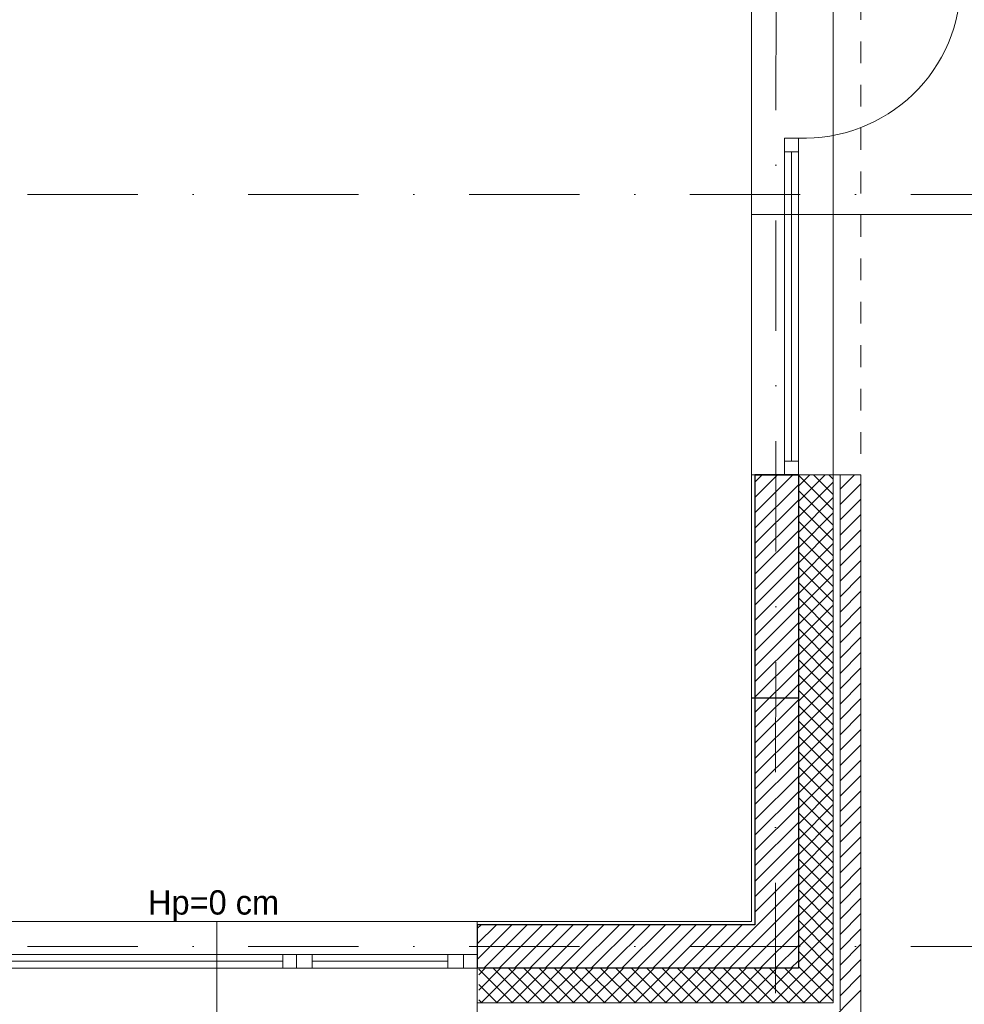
# Model space of a CAD drawing. Header units: metres. Extents: x 10441 to 19716, y -6570 to 1447.
# Tile 112 of 136: x 17609 to 18152, y -4274 to -3707. Entities that reach past the tile are written whole.
import ezdxf
from ezdxf.enums import TextEntityAlignment as Align

# ---------------------------------------------------------------- set-up
doc = ezdxf.new("R2010")
doc.units = ezdxf.units.M
doc.header["$MEASUREMENT"] = 0
doc.linetypes.add('8', pattern=[0.5, 0.25, -0.25])
doc.linetypes.add('DASHDOT', pattern=[25.4, 12.7, -6.35, 0, -6.35])
for name, color, linetype, lineweight in [('#elektryczne', 8, 'Continuous', 20), ('A_B.CIENKIE', 8, 'Continuous', 9), ('A_HACZE', 8, 'Continuous', 5), ('A_OSIE', 8, 'Continuous', 13), ('A_OZACZENIE DRZWI', 8, 'Continuous', 13), ('A_OZNACZENIA OKIEN', 8, 'Continuous', 13), ('A_PROJEKTOWANE ŚCIANY MUROWANE NOŚNE', 8, 'Continuous', 30), ('A_STOLARKA', 8, 'Continuous', 5), ('A_TYNK', 8, 'Continuous', 5)]:
    doc.layers.add(name, color=color, linetype=linetype, lineweight=lineweight)
doc.layers.add('A_OZNACZENIA WARSTW', color=8, linetype='Continuous')
doc.styles.add('m1_romans', font='romans.shx', dxfattribs={"width": 0.8})
doc.styles.add('opisy okien', font='txt', dxfattribs={"height": 15})

# ---------------------------------------------------------------- blocks, each defined once
blk = doc.blocks.new('podkład')
at = {"layer": 'A_B.CIENKIE', "color": 8, "linetype": '8', "ltscale": 50}
blk.add_line((13910.62, -750.03), (13910.62, -1724.7), dxfattribs=at)
at = {"layer": 'A_HACZE', "color": 8, "linetype": 'Continuous'}
for p, q in [((13871.45, -1724.7), (13849.62, -1746.53)), ((13862.61, -1724.7), (13849.62, -1737.69)), ((13853.77, -1724.7), (13849.62, -1728.86)), ((13889.95, -1724.7), (13874.6, -1740.04)), ((13881.11, -1724.7), (13874.6, -1731.2)), ((13894.6, -1744.78), (13874.6, -1724.78)), ((13894.6, -1728.88), (13874.6, -1748.88)), ((13894.6, -1735.94), (13883.36, -1724.7)), ((13894.6, -1727.1), (13892.2, -1724.7)), ((13906.81, -1724.7), (13898.62, -1732.89)), ((13874.62, -1730.37), (13849.62, -1755.37)), ((13894.6, -1753.62), (13874.6, -1733.62)), ((13910.62, -1729.73), (13898.62, -1741.73)), ((13874.62, -1739.21), (13849.62, -1764.21)), ((13894.6, -1737.72), (13874.6, -1757.72)), ((13910.62, -1738.57), (13898.62, -1750.57)), ((13894.6, -1762.46), (13874.6, -1742.46)), ((13874.62, -1748.05), (13849.62, -1773.05)), ((13894.6, -1746.56), (13874.6, -1766.56)), ((13894.6, -1771.3), (13874.6, -1751.3)), ((13910.62, -1747.41), (13898.62, -1759.41)), ((13874.62, -1756.89), (13849.62, -1781.89)), ((13894.6, -1755.4), (13874.6, -1775.4)), ((13910.62, -1756.24), (13898.62, -1768.24)), ((13894.6, -1780.14), (13874.6, -1760.14)), ((13874.62, -1765.73), (13849.62, -1790.73)), ((13894.6, -1764.24), (13874.6, -1784.24)), ((13910.62, -1765.08), (13898.62, -1777.08)), ((13894.6, -1788.98), (13874.6, -1768.98)), ((13894.6, -1773.08), (13874.6, -1793.08)), ((13910.62, -1773.92), (13898.62, -1785.92)), ((13874.62, -1774.57), (13849.62, -1799.57)), ((13894.6, -1797.81), (13874.6, -1777.81)), ((13874.62, -1783.41), (13849.62, -1808.41)), ((13894.6, -1781.91), (13874.6, -1801.91)), ((13910.62, -1782.76), (13898.62, -1794.76)), ((13894.6, -1806.65), (13874.6, -1786.65)), ((13894.6, -1790.75), (13874.6, -1810.75)), ((13874.62, -1792.24), (13849.62, -1817.24)), ((13894.6, -1815.49), (13874.6, -1795.49)), ((13910.62, -1791.6), (13898.62, -1803.6)), ((13874.62, -1801.08), (13849.62, -1826.08)), ((13894.6, -1799.59), (13874.6, -1819.59)), ((13910.62, -1800.44), (13898.62, -1812.44)), ((13894.6, -1824.33), (13874.6, -1804.33)), ((13894.6, -1808.43), (13874.6, -1828.43)), ((13874.62, -1809.92), (13849.62, -1834.92)), ((13894.6, -1833.17), (13874.6, -1813.17)), ((13910.62, -1809.28), (13898.62, -1821.28)), ((13874.62, -1818.76), (13849.62, -1843.76)), ((13894.6, -1817.27), (13874.6, -1837.27)), ((13910.62, -1818.12), (13898.62, -1830.12)), ((13894.6, -1842.01), (13874.6, -1822.01)), ((13874.62, -1827.6), (13849.62, -1852.6)), ((13894.6, -1826.11), (13874.6, -1846.11)), ((13894.6, -1850.85), (13874.6, -1830.85)), ((13910.62, -1826.95), (13898.62, -1838.95)), ((13874.62, -1836.44), (13849.62, -1861.44)), ((13894.6, -1834.95), (13874.6, -1854.95)), ((13910.62, -1835.79), (13898.62, -1847.79)), ((13894.6, -1859.69), (13874.6, -1839.69)), ((13874.62, -1845.28), (13849.62, -1870.28)), ((13894.6, -1843.79), (13874.6, -1863.79)), ((13910.62, -1844.63), (13898.62, -1856.63)), ((13894.6, -1868.52), (13874.6, -1848.52)), ((13894.6, -1852.62), (13874.6, -1872.62)), ((13910.62, -1853.47), (13898.62, -1865.47)), ((13874.62, -1854.12), (13849.62, -1879.12)), ((13894.6, -1877.36), (13874.6, -1857.36)), ((13874.62, -1862.95), (13849.62, -1887.95)), ((13894.6, -1861.46), (13874.6, -1881.46)), ((13910.62, -1862.31), (13898.62, -1874.31)), ((13894.6, -1886.2), (13874.6, -1866.2)), ((13894.6, -1870.3), (13874.6, -1890.3)), ((13874.62, -1871.79), (13849.62, -1896.79)), ((13894.6, -1895.04), (13874.6, -1875.04)), ((13910.62, -1871.15), (13898.62, -1883.15)), ((13874.62, -1880.63), (13849.62, -1905.63)), ((13894.6, -1879.14), (13874.6, -1899.14)), ((13910.62, -1879.99), (13898.62, -1891.99)), ((13894.6, -1903.88), (13874.6, -1883.88)), ((13874.62, -1889.47), (13849.62, -1914.47)), ((13894.6, -1887.98), (13874.6, -1907.98)), ((13894.6, -1912.72), (13874.6, -1892.72)), ((13910.62, -1888.83), (13898.62, -1900.83)), ((13874.62, -1898.31), (13849.62, -1923.31)), ((13894.6, -1896.82), (13874.6, -1916.82)), ((13910.62, -1897.67), (13898.62, -1909.67)), ((13894.6, -1921.56), (13874.6, -1901.56)), ((13874.62, -1907.15), (13849.62, -1932.15)), ((13894.6, -1905.66), (13874.6, -1925.66)), ((13894.6, -1930.4), (13874.6, -1910.4)), ((13910.62, -1906.5), (13898.62, -1918.5)), ((13874.62, -1915.99), (13849.62, -1940.99)), ((13894.6, -1914.5), (13874.6, -1934.5)), ((13910.62, -1915.34), (13898.62, -1927.34)), ((13894.6, -1939.24), (13874.6, -1919.24)), ((13874.62, -1924.83), (13849.62, -1949.83)), ((13894.6, -1923.34), (13874.6, -1943.34)), ((13910.62, -1924.18), (13898.62, -1936.18)), ((13894.6, -1948.07), (13874.6, -1928.07)), ((13894.6, -1932.17), (13874.6, -1952.17)), ((13910.62, -1933.02), (13898.62, -1945.02)), ((13874.62, -1933.67), (13849.62, -1958.67)), ((13894.6, -1956.91), (13874.6, -1936.91)), ((13874.62, -1942.5), (13849.62, -1967.5)), ((13894.6, -1941.01), (13874.6, -1961.01)), ((13910.62, -1941.86), (13898.62, -1953.86)), ((13894.6, -1965.75), (13874.6, -1945.75)), ((13894.6, -1949.85), (13874.6, -1969.85)), ((13874.62, -1951.34), (13849.62, -1976.34)), ((13894.6, -1974.59), (13874.6, -1954.59)), ((13910.62, -1950.7), (13898.62, -1962.7)), ((13874.62, -1960.18), (13826.1, -2008.7)), ((13894.6, -1958.69), (13874.6, -1978.69)), ((13910.62, -1959.54), (13898.62, -1971.54)), ((13894.6, -1983.43), (13874.6, -1963.43)), ((13874.62, -1969.02), (13834.94, -2008.7)), ((13894.6, -1967.53), (13874.6, -1987.53)), ((13894.6, -1992.27), (13874.6, -1972.27)), ((13910.62, -1968.38), (13898.62, -1980.38)), ((13874.62, -1977.86), (13843.78, -2008.7)), ((13894.6, -1976.37), (13874.6, -1996.37)), ((13910.62, -1977.21), (13898.62, -1989.21)), ((13709.68, -1983.7), (13689.8, -2003.58)), ((13700.84, -1983.7), (13689.8, -1994.74)), ((13692, -1983.7), (13689.8, -1985.9)), ((13718.52, -1983.7), (13693.52, -2008.7)), ((13727.36, -1983.7), (13702.36, -2008.7)), ((13736.2, -1983.7), (13711.2, -2008.7)), ((13745.03, -1983.7), (13720.03, -2008.7)), ((13753.87, -1983.7), (13728.87, -2008.7)), ((13762.71, -1983.7), (13737.71, -2008.7)), ((13771.55, -1983.7), (13746.55, -2008.7)), ((13780.39, -1983.7), (13755.39, -2008.7)), ((13789.23, -1983.7), (13764.23, -2008.7)), ((13798.07, -1983.7), (13773.07, -2008.7)), ((13806.91, -1983.7), (13781.91, -2008.7)), ((13815.74, -1983.7), (13790.74, -2008.7)), ((13824.58, -1983.7), (13799.58, -2008.7)), ((13833.42, -1983.7), (13808.42, -2008.7)), ((13842.26, -1983.7), (13817.26, -2008.7)), ((13894.6, -2001.11), (13874.6, -1981.11)), ((13874.62, -1986.7), (13852.62, -2008.7)), ((13894.6, -1985.21), (13874.6, -2005.21)), ((13910.62, -1986.05), (13898.62, -1998.05)), ((13894.6, -1994.05), (13859.95, -2028.7)), ((13874.62, -1995.54), (13861.46, -2008.7)), ((13894.6, -2009.95), (13874.6, -1989.95)), ((13910.62, -1994.89), (13898.62, -2006.89)), ((13894.6, -2018.79), (13874.6, -1998.79)), ((13894.6, -2002.88), (13868.79, -2028.7)), ((13874.62, -2004.38), (13870.29, -2008.7)), ((13910.62, -2003.73), (13898.62, -2015.73)), ((13703.17, -2008.7), (13690.62, -2021.25)), ((13694.33, -2008.7), (13690.62, -2012.42)), ((13710.06, -2028.7), (13690.62, -2009.25)), ((13712.01, -2008.7), (13692.01, -2028.7)), ((13718.9, -2028.7), (13698.9, -2008.7)), ((13720.85, -2008.7), (13700.85, -2028.7)), ((13727.74, -2028.7), (13707.74, -2008.7)), ((13729.69, -2008.7), (13709.69, -2028.7)), ((13736.58, -2028.7), (13716.58, -2008.7)), ((13738.53, -2008.7), (13718.53, -2028.7)), ((13745.42, -2028.7), (13725.42, -2008.7)), ((13747.37, -2008.7), (13727.37, -2028.7)), ((13754.26, -2028.7), (13734.26, -2008.7)), ((13756.21, -2008.7), (13736.21, -2028.7)), ((13763.1, -2028.7), (13743.1, -2008.7)), ((13765.05, -2008.7), (13745.05, -2028.7)), ((13771.93, -2028.7), (13751.93, -2008.7)), ((13773.88, -2008.7), (13753.88, -2028.7)), ((13780.77, -2028.7), (13760.77, -2008.7)), ((13782.72, -2008.7), (13762.72, -2028.7)), ((13789.61, -2028.7), (13769.61, -2008.7)), ((13791.56, -2008.7), (13771.56, -2028.7)), ((13798.45, -2028.7), (13778.45, -2008.7)), ((13800.4, -2008.7), (13780.4, -2028.7)), ((13807.29, -2028.7), (13787.29, -2008.7)), ((13809.24, -2008.7), (13789.24, -2028.7)), ((13816.13, -2028.7), (13796.13, -2008.7)), ((13818.08, -2008.7), (13798.08, -2028.7)), ((13824.97, -2028.7), (13804.97, -2008.7)), ((13826.92, -2008.7), (13806.92, -2028.7)), ((13833.81, -2028.7), (13813.81, -2008.7)), ((13835.76, -2008.7), (13815.76, -2028.7)), ((13842.65, -2028.7), (13822.65, -2008.7)), ((13844.59, -2008.7), (13824.59, -2028.7)), ((13851.48, -2028.7), (13831.48, -2008.7)), ((13853.43, -2008.7), (13833.43, -2028.7)), ((13860.32, -2028.7), (13840.32, -2008.7)), ((13862.27, -2008.7), (13842.27, -2028.7)), ((13869.16, -2028.7), (13849.16, -2008.7)), ((13871.11, -2008.7), (13851.11, -2028.7)), ((13878, -2028.7), (13858, -2008.7)), ((13886.84, -2028.7), (13866.84, -2008.7)), ((13894.6, -2027.62), (13874.6, -2007.62)), ((13894.6, -2011.72), (13877.63, -2028.7)), ((13910.62, -2012.57), (13898.62, -2024.57)), ((13701.22, -2028.7), (13690.62, -2018.09)), ((13894.6, -2020.56), (13886.47, -2028.7)), ((13910.62, -2021.41), (13887.33, -2044.7)), ((13692.39, -2028.7), (13690.62, -2026.93))]:
    blk.add_line(p, q, dxfattribs=at)
at = {"layer": 'A_OSIE', "color": 8, "linetype": 'DASHDOT', "ltscale": 5}
for p, q in [((13862.27, -307.18), (13861.3, -2335.96)), ((14256.99, -1563.2), (11798.79, -1563.2)), ((14256.99, -1996.2), (10108.73, -1996.2))]:
    blk.add_line(p, q, dxfattribs=at)
at = {"layer": 'A_OZNACZENIA OKIEN', "color": 8}
for p, q in [((13986.13, -1574.7), (13847.62, -1574.7)), ((13539.8, -2120.21), (13539.8, -1981.7))]:
    blk.add_line(p, q, dxfattribs=at)
at = {"layer": 'A_OZNACZENIA WARSTW', "color": 8, "linetype": 'Continuous'}
blk.add_line((13874.62, -1853.2), (13847.62, -1853.2), dxfattribs=at)
at = {"layer": 'A_PROJEKTOWANE ŚCIANY MUROWANE NOŚNE', "color": 8}
for p, q in [((13849.62, -1724.7), (13849.62, -1983.7)), ((13849.62, -1724.7), (13874.62, -1724.7)), ((13874.62, -1724.7), (13849.62, -1724.7)), ((13874.62, -1724.7), (13874.62, -2008.7)), ((13849.62, -1983.7), (13689.8, -1983.7)), ((13689.8, -1983.7), (13689.8, -2008.7)), ((13874.62, -2008.7), (13689.8, -2008.7))]:
    blk.add_line(p, q, dxfattribs=at)
at = {"layer": 'A_STOLARKA', "color": 8}
for p, q in [((13847.62, -1424.7), (13847.62, -1724.7)), ((13894.62, -1724.7), (13894.62, -1424.7)), ((13866.62, -1530.7), (13874.62, -1530.7)), ((13866.62, -1538.7), (13866.62, -1530.7)), ((13874.62, -1724.7), (13874.62, -1530.7)), ((13874.62, -1530.7), (13874.62, -1538.7)), ((13866.62, -1716.7), (13866.62, -1532.7)), ((13874.62, -1538.7), (13866.62, -1538.7)), ((13870.62, -1716.7), (13870.62, -1538.7)), ((13866.62, -1716.7), (13874.62, -1716.7)), ((13866.62, -1724.7), (13866.62, -1716.7)), ((13874.62, -1716.7), (13874.62, -1724.7)), ((13866.62, -1724.7), (13866.62, -1720.7)), ((13847.62, -1724.7), (13894.62, -1724.7)), ((13874.62, -1724.7), (13866.62, -1724.7)), ((13389.8, -1981.7), (13689.8, -1981.7)), ((13689.8, -1981.7), (13689.8, -2044.7)), ((13689.8, -2000.7), (13389.8, -2000.7)), ((13577.8, -2008.7), (13577.8, -2000.7)), ((13577.8, -2000.7), (13585.8, -2000.7)), ((13585.8, -2008.7), (13585.8, -2000.7)), ((13585.8, -2000.7), (13594.8, -2000.7)), ((13585.8, -2000.7), (13585.8, -2008.7)), ((13594.8, -2000.7), (13594.8, -2008.7)), ((13672.8, -2008.7), (13672.8, -2000.7)), ((13672.8, -2000.7), (13681.8, -2000.7)), ((13681.8, -2008.7), (13681.8, -2000.7)), ((13681.8, -2000.7), (13689.8, -2000.7)), ((13681.8, -2000.7), (13681.8, -2008.7)), ((13689.8, -2000.7), (13689.8, -2008.7)), ((13577.8, -2004.7), (13397.8, -2004.7)), ((13672.8, -2004.7), (13594.8, -2004.7)), ((13681.8, -2008.7), (13389.8, -2008.7)), ((13585.8, -2008.7), (13577.8, -2008.7)), ((13594.8, -2008.7), (13585.8, -2008.7)), ((13681.8, -2008.7), (13672.8, -2008.7)), ((13689.8, -2008.7), (13681.8, -2008.7)), ((13689.8, -2008.7), (13685.8, -2008.7))]:
    blk.add_line(p, q, dxfattribs=at)
blk.add_arc((13877.99, -1440.63), 90.13, 267.8567, 359.9658, dxfattribs=at)
at = {"layer": 'A_TYNK', "color": 8}
for p, q in [((13847.62, -1724.7), (13847.62, -1981.7)), ((13847.62, -1981.7), (13231.8, -1981.7))]:
    blk.add_line(p, q, dxfattribs=at)
at = {"layer": 'A_TYNK', "color": 8, "linetype": 'Continuous'}
for p, q in [((13894.62, -1724.7), (13894.62, -2008.7)), ((13910.62, -1724.7), (13894.62, -1724.7)), ((13894.62, -1724.7), (13894.62, -2028.7)), ((13898.62, -1724.7), (13898.62, -2032.7)), ((13910.62, -1724.7), (13910.62, -2044.7)), ((13689.8, -2028.7), (13689.8, -2044.7)), ((13689.8, -2028.7), (13894.62, -2028.7)), ((13894.62, -2028.7), (13689.8, -2028.7))]:
    blk.add_line(p, q, dxfattribs=at)
at = {"layer": 'A_OZACZENIE DRZWI', "color": 8, "ltscale": 0.1, "style": 'm1_romans', "width": 0.8}
for rotation, p in [(98.4861, (12735.07, -773.13)), (360, (12573.8, -1012.7)), (90, (11565.29, -1150.14)), (90, (11872.29, -1150.14)), (90, (12230.03, -1245.64)), (90, (12385.87, -1249.44)), (90, (11565.29, -1370.89)), (90, (11872.29, -1370.89)), (90, (12230.03, -1370.89)), (90, (12389.3, -1370.89)), (90, (11748.79, -1556.15)), (90, (11986.6, -1556.15)), (90, (12389.3, -1556.15)), (360, (12235.05, -1664.2)), (360, (12235.05, -1880.2)), (90, (11745.78, -2001.94))]:
    blk.add_attdef('SZEROKOSC', text='', height=10, rotation=rotation, dxfattribs=at).set_placement(p, align=Align.BOTTOM_CENTER)
for rotation, p in [(98.4861, (12738.56, -773.47)), (360, (12572.95, -1016.09)), (90, (11568.68, -1150.99)), (90, (11875.68, -1150.99)), (90, (12233.42, -1246.49)), (90, (12389.27, -1250.29)), (90, (11568.68, -1371.74)), (90, (11875.68, -1371.74)), (90, (12233.42, -1371.74)), (90, (12392.69, -1371.74)), (90, (11752.19, -1557)), (90, (11990, -1557)), (90, (12392.69, -1557)), (360, (12234.2, -1667.59)), (360, (12234.2, -1883.59)), (90, (11749.18, -2002.79))]:
    blk.add_attdef('WYSOKOSC', text='', height=10, rotation=rotation, dxfattribs=at).set_placement(p, align=Align.TOP_CENTER)
at = {"layer": 'A_OZNACZENIA OKIEN', "color": 8, "linetype": 'Continuous', "lineweight": 18, "style": 'opisy okien'}
blk.add_text('Hp=0 cm', height=14, dxfattribs=at).set_placement((13500.25, -1977.81))
at = {"layer": 'A_OZNACZENIA OKIEN', "color": 8, "ltscale": 0.1, "style": 'm1_romans', "width": 0.8}
for rotation, p in [(278.8676, (13373.71, -593.04)), (278.8676, (12983.87, -650.74)), (278.8676, (12445.73, -730.4)), (278.8676, (12224.15, -763.19)), (0, (14017.48, -900.03)), (278.8676, (11021.54, -941.2)), (278.8676, (10640.69, -997.57)), (0, (14017.48, -1574.7)), (90, (10819.6, -2080.7)), (90, (11204.6, -2080.7)), (90, (11970.6, -2080.7)), (90, (13175.8, -2080.7)), (90, (13539.8, -2080.7))]:
    blk.add_attdef('SZEROKOSC', text='', height=10, rotation=rotation, dxfattribs=at).set_placement(p, align=Align.BOTTOM_CENTER)
for rotation, p in [(278.8676, (13403.28, -587.56)), (278.8676, (13013.44, -645.27)), (278.8676, (12475.3, -724.92)), (278.8676, (12253.72, -757.72)), (278.8676, (11051.11, -935.72)), (0, (14011.09, -903.42)), (278.8676, (10670.26, -992.09)), (0, (14011.09, -1578.09)), (90, (10823, -2081.55)), (90, (11208, -2081.55)), (90, (11974, -2081.55)), (90, (13179.19, -2081.55)), (90, (13543.19, -2081.55))]:
    blk.add_attdef('WYSOKOSC', text='', height=10, rotation=rotation, dxfattribs=at).set_placement(p, align=Align.TOP_CENTER)

msp = doc.modelspace()

# ---------------------------------------------------------------- block references
at = {"layer": '#elektryczne', "color": 8, "linetype": 'Continuous', "lineweight": 18}
msp.add_blockref('podkład', (4182.37, -2244.78), dxfattribs=at)

doc.saveas('drawing.dxf')
